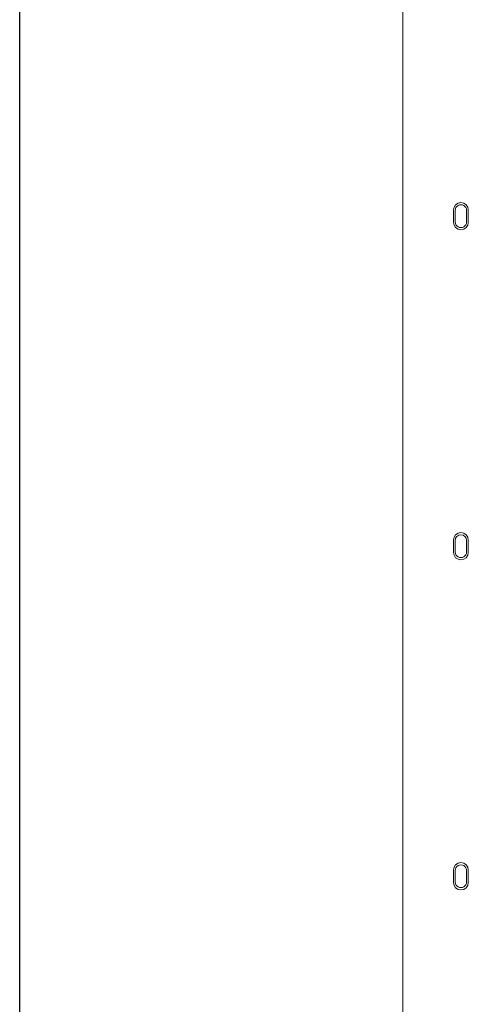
# Model space of a CAD drawing. Header units: millimetres. Extents: x 94562 to 148980, y -25377 to 3008.
# Tile 89 of 140: x 100778 to 100818, y -21699 to -21612. Entities that reach past the tile are written whole.
import ezdxf

# ---------------------------------------------------------------- set-up
doc = ezdxf.new("R2010")
doc.units = ezdxf.units.MM
doc.layers.add('tt_symbole', color=40, linetype='Continuous')

# ---------------------------------------------------------------- blocks, each defined once
blk = doc.blocks.new('IT_szafa_stojąca_42U')
blk.add_line((289.4091, 1608.811), (289.4091, 1797.7235))
blk = doc.blocks.new('PDU_(18)C13_(6)C19')
at = {"layer": 'tt_symbole', "lineweight": 5}
blk.add_line((0, 6.864), (0, 13.05297), dxfattribs=at)
for points in [[(0.04122, 9.10667), (0.04088, 9.10844), (0.03986, 9.10996), (0.03835, 9.11096), (0.03657, 9.11132), (0.03479, 9.11096), (0.03328, 9.10996), (0.03228, 9.10844), (0.03192, 9.10667), (0.03192, 9.09879), (0.03228, 9.09701), (0.03328, 9.0955), (0.03479, 9.09449), (0.03657, 9.09414), (0.03835, 9.09449), (0.03986, 9.0955), (0.04088, 9.09701), (0.04122, 9.09879)], [(0.04122, 8.89907), (0.04088, 8.90086), (0.03986, 8.90236), (0.03835, 8.90337), (0.03657, 8.90372), (0.03479, 8.90337), (0.03328, 8.90236), (0.03228, 8.90086), (0.03192, 8.89907), (0.03192, 8.89119), (0.03228, 8.88942), (0.03328, 8.88792), (0.03479, 8.8869), (0.03657, 8.88654), (0.03835, 8.8869), (0.03986, 8.88792), (0.04088, 8.88942), (0.04122, 8.89119)], [(0.04122, 8.69149), (0.04088, 8.69326), (0.03986, 8.69478), (0.03835, 8.69579), (0.03657, 8.69614), (0.03479, 8.69579), (0.03328, 8.69478), (0.03228, 8.69326), (0.03192, 8.69149), (0.03192, 8.68361), (0.03228, 8.68183), (0.03328, 8.68032), (0.03479, 8.67932), (0.03657, 8.67896), (0.03835, 8.67932), (0.03986, 8.68032), (0.04088, 8.68183), (0.04122, 8.68361)]]:
    blk.add_lwpolyline(points, close=True, dxfattribs=at)
for points in [[(0.04015, 9.09915), (0.04015, 9.10631, 1.002216), (0.033, 9.10631), (0.033, 9.09915, 1.001477)], [(0.04015, 8.89156), (0.04015, 8.89872, 0.998332), (0.033, 8.89872), (0.033, 8.89156, 1.001442)], [(0.033, 8.69112), (0.033, 8.68397, 1.001446), (0.04015, 8.68397), (0.04015, 8.69112, 1.002243)]]:
    blk.add_lwpolyline(points, format="xyb", close=True, dxfattribs=at)

msp = doc.modelspace()

# ---------------------------------------------------------------- block references
at = {"layer": 'tt_symbole'}
for name, p, xscale, yscale, zscale in [('IT_szafa_stojąca_42U', (97884.399, -39000.652), 10, 10, 10), ('PDU_(18)C13_(6)C19', (100812.11, -22901.429), 139.7022507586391, 139.7022507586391, 139.7022507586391)]:
    msp.add_blockref(name, p, dxfattribs=dict(at, xscale=xscale, yscale=yscale, zscale=zscale))

doc.saveas('drawing.dxf')
